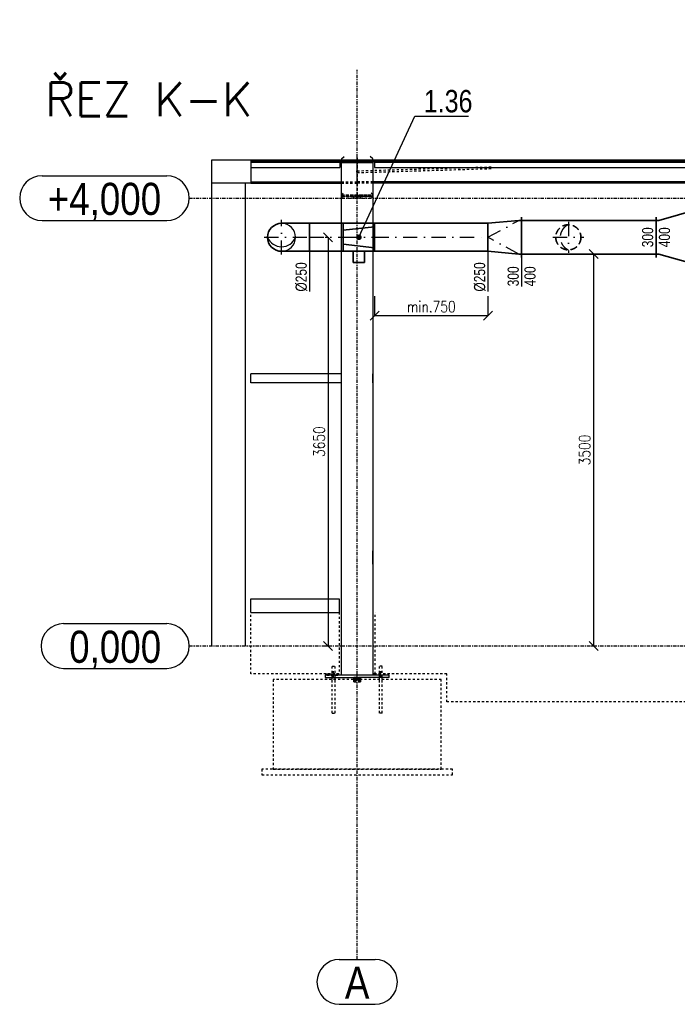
# Model space of a CAD drawing. Header units: millimetres. Extents: x 161070 to 520640, y 9197 to 248394.
# Tile 28 of 137: x 185385 to 191254, y 70133 to 78926. Entities that reach past the tile are written whole.
import ezdxf
from ezdxf.enums import TextEntityAlignment as Align

# ---------------------------------------------------------------- set-up
doc = ezdxf.new("R2010")
doc.units = ezdxf.units.MM
doc.header["$LTSCALE"] = 10
for name, pattern in [('DASHDOT', [25.4, 12.7, -6.35, 0, -6.35]), ('DASHED', [19.05, 12.7, -6.35]), ('DXK_LINE_DOT2', [3.9198, 1.9599, -1.9599]), ('DXK_LINE_DOT3', [5.9187, 2.979, -0.9799, 0.9799, -0.9799])]:
    doc.linetypes.add(name, pattern=pattern)
doc.layers.get('Defpoints').update_dxf_attribs({"color": 252})
doc.layers.add('VZT Privod', color=6, linetype='Continuous', lineweight=35)
doc.layers.add('VZT-koty', color=4, linetype='Continuous', lineweight=25)
for name, color, linetype in [('VZT Privod-pozice_odkaz', 7, 'Continuous'), ('VZT Privod-pozice_text', 7, 'Continuous'), ('VZTPRIVOD', 1, 'Continuous')]:
    doc.layers.add(name, color=color, linetype=linetype)
doc.styles.add('Arial', font='arial.ttf')
doc.styles.add('Arial Narrow', font='ARIALN.TTF', dxfattribs={"height": 0.2})
doc.styles.add('Romans', font='romans.shx', dxfattribs={"width": 0.8})
doc.styles.add('SIMPLEX', font='simplex.shx', dxfattribs={"width": 0.8})
doc.styles.get("Standard").update_dxf_attribs({"font": 'ic-simplex.shx', "width": 0.8})
doc.dimstyles.new('CADKON', dxfattribs={"dimscale": 50, "dimtxt": 2.5, "dimasz": 2.5, "dimexe": 1.8, "dimexo": 5, "dimgap": 0.6, "dimtad": 1, "dimrnd": 1, "dimtxsty": 'Standard', "dimblk1": 'ARCHTICK', "dimblk2": 'ARCHTICK', "dimsah": 1, "dimcen": 2.5, "dimadec": 1, "dimazin": 2, "dimtfac": 1, "dimtdec": 4, "dimtix": 1, "dimtmove": 1, "dimatfit": 3, "dimldrblk": 'OPEN30', "dimfxl": 5, "dimtolj": 1, "dimarcsym": 0})
doc.dimstyles.new('Standa 50', dxfattribs={"dimtxt": 100, "dimasz": 80, "dimexe": 0, "dimexo": 30, "dimgap": 30, "dimtad": 1, "dimdec": 0, "dimrnd": 1, "dimdsep": 46, "dimtxsty": 'Romans', "dimblk": 'OBLIQUE', "dimcen": 0, "dimclrd": 256, "dimclre": 256, "dimclrt": 256, "dimadec": 0, "dimazin": 0, "dimtfac": 1, "dimtdec": 0, "dimtofl": 0, "dimtmove": 0, "dimatfit": 3, "dimldrblk": 'OBLIQUE', "dimfxl": 1, "dimtvp": 1.1, "dimtolj": 1, "dimlwd": -1, "dimlwe": -1, "dimarcsym": 0})

# ---------------------------------------------------------------- blocks, each defined once
blk = doc.blocks.new('*U2693', base_point=(300, 125))
at = {"color": 0, "linetype": 'ByBlock', "lineweight": -2}
for p, q in [((0, 250), (0, 0)), ((300, 250), (0, 250)), ((300, 0), (300, 250)), ((0, 0), (300, 0))]:
    blk.add_line(p, q, dxfattribs=at)
at = {"color": 2, "linetype": 'DASHDOT', "lineweight": 25}
blk.add_line((0, 125), (300, 125), dxfattribs=at)
blk = doc.blocks.new('*U2694', base_point=(0, 125))
at = {"color": 0, "linetype": 'ByBlock', "lineweight": -2}
for p, q in [((0, 250), (0, 0)), ((1012.446098, 250), (0, 250)), ((1012.446098, 0), (1012.446098, 250)), ((0, 0), (1012.446098, 0))]:
    blk.add_line(p, q, dxfattribs=at)
at = {"color": 2, "linetype": 'DASHDOT', "lineweight": 25}
blk.add_line((0, 125), (1012.446098, 125), dxfattribs=at)
blk = doc.blocks.new('*U2700')
at = {"color": 0, "linetype": 'ByBlock', "lineweight": -2}
for p, q in [((0, 250), (0, 280)), ((25, 250), (0, 250)), ((0, 250), (0, -250)), ((0, 250), (0, 250)), ((25, 250), (375, 150)), ((400, 150), (400, 180)), ((375, 150), (400, 150)), ((400, 150), (400, -150)), ((400, 150), (400, 150)), ((375, -150), (25, -250)), ((375, -150), (400, -150)), ((400, -150), (400, -180)), ((400, -150), (400, -150)), ((25, -250), (0, -250)), ((0, -250), (0, -280)), ((0, -250), (0, -250))]:
    blk.add_line(p, q, dxfattribs=at)
blk = doc.blocks.new('*U2701', base_point=(300, 0))
at = {"color": 0, "linetype": 'ByBlock', "lineweight": -2}
for p, q in [((0, 150), (0, 180)), ((25, 150), (0, 150)), ((0, 150), (0, 150)), ((0, 150), (0, -150)), ((25, 150), (300, 125)), ((300, 125), (300, 125)), ((300, 125), (300, -125)), ((300, 125), (300, 125)), ((25, -150), (0, -150)), ((0, -150), (0, -180)), ((0, -150), (0, -150)), ((300, -125), (25, -150)), ((300, -125), (300, -125)), ((300, -125), (300, -125))]:
    blk.add_line(p, q, dxfattribs=at)
at = {"color": 2, "linetype": 'DASHDOT', "lineweight": 25}
for p, q in [((25, 150), (300, 0)), ((300, 0), (25, -150))]:
    blk.add_line(p, q, dxfattribs=at)
blk = doc.blocks.new('*U2702', base_point=(1200, 0))
at = {"color": 0, "linetype": 'ByBlock', "lineweight": -2}
for p, q in [((0, 300), (0, 330)), ((1200, 300), (0, 300)), ((0, 300), (0, 0)), ((1200, 300), (1200, 330)), ((1200, 0), (1200, 300)), ((0, 0), (1200, 0)), ((0, 0), (0, -30)), ((1200, 0), (1200, -30))]:
    blk.add_line(p, q, dxfattribs=at)
blk = doc.blocks.new('*U2708', base_point=(125, 0))
at = {"color": 2, "linetype": 'DASHDOT', "lineweight": 25}
for p, q in [((0, 405), (0, 0)), ((-155, 250), (155, 250))]:
    blk.add_line(p, q, dxfattribs=at)
at = {"color": 0, "linetype": 'ByBlock', "lineweight": -2}
for p, q in [((-125, 0), (-125, 250)), ((125, 0), (125, 250)), ((-125, 0), (125, 0))]:
    blk.add_line(p, q, dxfattribs=at)
blk.add_arc((0, 250), 125, 0, 180, dxfattribs=at)
at = {"color": 2, "lineweight": 25}
for centre, radius, start, end in [((50, 250), 134.6, 111.80141, 248.19859), ((0, 250), 125, 180, 0)]:
    blk.add_arc(centre, radius, start, end, dxfattribs=at)
blk = doc.blocks.new('_OBLIQUE')
at = {"color": 0, "linetype": 'ByBlock'}
blk.add_line((-0.5, -0.5), (0.5, 0.5), dxfattribs=at)
blk = doc.blocks.new('*D2979')
at = {"layer": 'Defpoints', "color": 0}
for p in [(190512.2, 76832.7), (190507.6, 73332.7), (190512.2, 73332.7)]:
    blk.add_point(p, dxfattribs=at)
at = {"layer": 'VZT-koty'}
for p, q in [((190482.2, 76832.7), (190507.6, 76832.7)), ((190507.6, 76832.7), (190507.6, 73332.7)), ((190482.2, 73332.7), (190507.6, 73332.7))]:
    blk.add_line(p, q, dxfattribs=at)
at = {"layer": 'VZT-koty', "xscale": 80, "yscale": 80, "zscale": 80}
for p, rotation in [((190507.6, 76832.7), 90), ((190507.6, 73332.7), 270)]:
    blk.add_blockref('_OBLIQUE', p, dxfattribs=dict(at, rotation=rotation))
at = {"layer": 'VZT-koty', "insert": (190427.6, 75082.7), "char_height": 100, "attachment_point": 5, "rotation": 90, "style": 'Romans'}
blk.add_mtext('\\A1;3500', dxfattribs=at)
blk = doc.blocks.new('*D2980')
at = {"layer": 'Defpoints', "color": 0}
for p in [(188142.3, 76982.7), (188137.7, 73332.7), (188142.3, 73332.7)]:
    blk.add_point(p, dxfattribs=at)
at = {"layer": 'VZT-koty'}
for p, q in [((188112.3, 76982.7), (188137.7, 76982.7)), ((188137.7, 76982.7), (188137.7, 73332.7)), ((188112.3, 73332.7), (188137.7, 73332.7))]:
    blk.add_line(p, q, dxfattribs=at)
at = {"layer": 'VZT-koty', "xscale": 80, "yscale": 80, "zscale": 80}
for p, rotation in [((188137.7, 76982.7), 90), ((188137.7, 73332.7), 270)]:
    blk.add_blockref('_OBLIQUE', p, dxfattribs=dict(at, rotation=rotation))
at = {"layer": 'VZT-koty', "insert": (188057.7, 75157.7), "char_height": 100, "attachment_point": 5, "rotation": 90, "style": 'Romans'}
blk.add_mtext('\\A1;3650', dxfattribs=at)
blk = doc.blocks.new('*D3238')
at = {"layer": 'Defpoints', "color": 0}
for p in [(188552.2, 76857.7), (189564.6, 76857.7), (189564.6, 76283.4)]:
    blk.add_point(p, dxfattribs=at)
at = {"layer": 'VZT-koty'}
for p, q in [((188552.2, 76457.7), (188552.2, 76283.4)), ((189564.6, 76457.7), (189564.6, 76283.4)), ((188552.2, 76283.4), (189564.6, 76283.4))]:
    blk.add_line(p, q, dxfattribs=at)
at = {"layer": 'VZT-koty', "xscale": 80, "yscale": 80, "zscale": 80, "rotation": 180}
blk.add_blockref('_OBLIQUE', (188552.2, 76283.4), dxfattribs=at)
at = {"layer": 'VZT-koty', "xscale": 80, "yscale": 80, "zscale": 80}
blk.add_blockref('_OBLIQUE', (189564.6, 76283.4), dxfattribs=at)
at = {"layer": 'VZT-koty', "insert": (189058.4, 76363.4), "char_height": 100, "attachment_point": 5, "style": 'Romans'}
blk.add_mtext('\\A1;\\A1;\\A1;\\A1;min.750', dxfattribs=at)
blk = doc.blocks.new('*U3075')
at = {"color": 2, "linetype": 'DASHDOT', "lineweight": 25}
for p, q in [((0, 137.5), (0, -137.5)), ((-137.5, 0), (137.5, 0))]:
    blk.add_line(p, q, dxfattribs=at)
at = {"color": 2, "linetype": 'DASHED', "lineweight": -2, "ltscale": 0.5}
blk.add_circle((0, 0), 112.5, dxfattribs=at)
at = {"color": 2, "linetype": 'DASHED', "lineweight": 25}
blk.add_arc((50, 0), 123.1, 113.96249, 246.03751, dxfattribs=at)
blk = doc.blocks.new('*U2707', base_point=(0, 140))
at = {"color": 0, "linetype": 'ByBlock', "lineweight": -2}
for p, q in [((-125, 280), (-125, 0)), ((125, 280), (-125, 280)), ((-62.5, 280), (-93.75, 0)), ((62.5, 280), (93.75, 0)), ((125, 0), (125, 280)), ((225, 190), (125, 190)), ((125, 190), (125, 90)), ((225, 90), (225, 190)), ((125, 90), (225, 90)), ((-125, 0), (125, 0))]:
    blk.add_line(p, q, dxfattribs=at)
at = {"color": 2, "linetype": 'DASHDOT', "lineweight": 25}
blk.add_line((0, 280), (0, 0), dxfattribs=at)
blk = doc.blocks.new('_ArchTick')
at = {"color": 0, "const_width": 0.15}
blk.add_lwpolyline([(-0.5, -0.5), (0.5, 0.5)], dxfattribs=at)

msp = doc.modelspace()

# ---------------------------------------------------------------- linework, layer by layer
at = {"color": 252, "linetype": 'DXK_LINE_DOT3'}
for p, q in [((188397.2, 70532.7), (188397.2, 78477.7)), ((186897.2, 77332.7), (208897.7, 77332.7)), ((186897.2, 73332.7), (208897.7, 73332.7))]:
    msp.add_line(p, q, dxfattribs=at)
at = {"color": 252, "linetype": 'Continuous'}
for p, q in [((187447.2, 77671.3), (187097.2, 77671.3)), ((187097.2, 77671.3), (187097.2, 73332.7)), ((188397.2, 77671.3), (187447.2, 77671.3)), ((187447.2, 77671.3), (187447.2, 77656.4)), ((187447.2, 77671.3), (187447.2, 77656.4)), ((188397.2, 77664.9), (187447.2, 77664.9)), ((187447.2, 77658), (187447.2, 77656.4)), ((187447.2, 77656.4), (187447.2, 77604.8)), ((187447.2, 77656.4), (188257.2, 77656.4)), ((187447.2, 77656.4), (187447.2, 77604.8)), ((187447.2, 77656.4), (187447.2, 77604.8)), ((187447.2, 77654.8), (188242.2, 77654.8)), ((188242.2, 77656.4), (188242.2, 77604.8)), ((188257.2, 77682.1), (188280.7, 77704.3)), ((188257.2, 77682.1), (188257.2, 77651.9)), ((188257.2, 77663.9), (188537.2, 77663.9)), ((188257.2, 77651.3), (188257.2, 77651.9)), ((188257.2, 77651.9), (188537.2, 77651.9)), ((188537.2, 77651.3), (188257.2, 77651.3)), ((188257.2, 73072.7), (188257.2, 77651.3)), ((193897.2, 77671.3), (188397.2, 77671.3)), ((188397.2, 77671.3), (188397.2, 77664.9)), ((188397.2, 77664.9), (188397.2, 77671.3)), ((193897.2, 77664.9), (188397.2, 77664.9)), ((188537.2, 77682.1), (188513.6, 77704.3)), ((188537.2, 77651.9), (188537.2, 77682.1)), ((193757.2, 77656.4), (188537.2, 77656.4)), ((188537.2, 77651.9), (188537.2, 77651.3)), ((188537.2, 77651.3), (188537.2, 73072.7)), ((188552.2, 77656.4), (188552.2, 77604.8)), ((188552.2, 77654.8), (193742.2, 77654.8)), ((187447.2, 77604.8), (188242.2, 77604.8)), ((187447.2, 77604.8), (187447.2, 77465.3)), ((187447.2, 77604.8), (187447.2, 77465.3)), ((188552.2, 77604.8), (193742.2, 77604.8)), ((185584.8, 77532.7), (186697.2, 77532.7)), ((187447.2, 77476.8), (188257.2, 77476.8)), ((187447.2, 77473.8), (188257.2, 77473.8)), ((193757.2, 77476.8), (188537.2, 77476.8)), ((193757.2, 77473.8), (188537.2, 77473.8)), ((187447.2, 77465.3), (187097.2, 77465.3)), ((187397.2, 77465.3), (187397.2, 73332.7)), ((187447.2, 77465.3), (188257.2, 77465.3)), ((193757.2, 77465.3), (188537.2, 77465.3)), ((185584.8, 77132.7), (186697.2, 77132.7)), ((188257.2, 75762.7), (187447.2, 75762.7)), ((187447.2, 75682.7), (187447.2, 75762.7)), ((188257.2, 75682.7), (188257.2, 75762.7)), ((188537.2, 75682.7), (188537.2, 75762.7)), ((188257.2, 75682.7), (187447.2, 75682.7)), ((188537.2, 74062.7), (188537.2, 74182.7)), ((187447.2, 73752.7), (188237.2, 73752.7)), ((187447.2, 73632.7), (187447.2, 73752.7)), ((187447.2, 73632.7), (187447.2, 73752.7)), ((188237.2, 73752.7), (188237.2, 73632.7)), ((187447.2, 73632.7), (188237.2, 73632.7)), ((185776.4, 73532.7), (186697.2, 73532.7)), ((185776.4, 73132.7), (186697.2, 73132.7)), ((188682.2, 73072.7), (188112.2, 73072.7)), ((188112.2, 73072.7), (188112.2, 73052.7)), ((188127.2, 73072.7), (188127.2, 73082.7)), ((188177.2, 73072.7), (188177.2, 73082.7)), ((188227.2, 73072.7), (188227.2, 73082.7)), ((188557.2, 73084.7), (188547.2, 73084.7)), ((188547.2, 73072.7), (188547.2, 73084.7)), ((188597.2, 73072.7), (188597.2, 73082.7)), ((188647.2, 73072.7), (188647.2, 73082.7)), ((188682.2, 73052.7), (188682.2, 73072.7)), ((188112.2, 73052.7), (188367.2, 73052.7)), ((188175.2, 73032.7), (188175.2, 73052.7)), ((188199.2, 73032.7), (188199.2, 73052.7)), ((188367.2, 73042.7), (188367.2, 73052.7)), ((188367.2, 73052.7), (188427.2, 73052.7)), ((188427.2, 73042.7), (188367.2, 73042.7)), ((188367.2, 73034.7), (188367.2, 73042.7)), ((188367.2, 73042.7), (188427.2, 73042.7)), ((188367.2, 73032.7), (188367.2, 73034.7)), ((188367.2, 73034.7), (188427.2, 73034.7)), ((188427.2, 73034.7), (188367.2, 73034.7)), ((188427.2, 73052.7), (188427.2, 73042.7)), ((188682.2, 73052.7), (188427.2, 73052.7)), ((188427.2, 73042.7), (188427.2, 73034.7)), ((188427.2, 73032.7), (188427.2, 73034.7)), ((188595.2, 73032.7), (188595.2, 73052.7)), ((188619.2, 73032.7), (188619.2, 73052.7)), ((188237.7, 70532.7), (188556.6, 70532.7)), ((188237.7, 70132.7), (188556.6, 70132.7))]:
    msp.add_line(p, q, dxfattribs=at)
at = {"color": 252, "linetype": 'DXK_LINE_DOT2'}
for p, q in [((187447.2, 77658), (188242.2, 77658)), ((187447.2, 77658), (187447.2, 77656.4)), ((187447.2, 77656.4), (187447.2, 77604.8)), ((188242.2, 77658), (188242.2, 77656.4)), ((188257.2, 77667.9), (188257.2, 77668.7)), ((188257.2, 77668.7), (188537.2, 77668.7)), ((188393.2, 77667.9), (188257.2, 77667.9)), ((188257.2, 77667.9), (188257.2, 77652.2)), ((188257.2, 77656.4), (188397.2, 77656.4)), ((188257.2, 77651.9), (188257.2, 77652.2)), ((188257.2, 77652.2), (188393.2, 77652.2)), ((188393.2, 77692.3), (188393.2, 77362.1)), ((188393.2, 77668.7), (188401.2, 77668.7)), ((188393.2, 77652.2), (188393.2, 77667.9)), ((188397.2, 77664.9), (188397.2, 77465.3)), ((188397.2, 77465.3), (188397.2, 77664.9)), ((188537.2, 77656.4), (188397.2, 77656.4)), ((188401.2, 77362.1), (188401.2, 77692.3)), ((188537.2, 77667.9), (188401.2, 77667.9)), ((188401.2, 77667.9), (188401.2, 77652.2)), ((188401.2, 77652.2), (188537.2, 77652.2)), ((188537.2, 77668.7), (188537.2, 77667.9)), ((188537.2, 77667.9), (188537.2, 77651.9)), ((188552.2, 77658), (193742.2, 77658)), ((188552.2, 77658), (188552.2, 77656.4)), ((188393.8, 77568.3), (188394.2, 77572.3)), ((188394.3, 77564.3), (188393.8, 77568.3)), ((188394.2, 77572.3), (188395.3, 77575.2)), ((188395.7, 77561.4), (188394.3, 77564.3)), ((188395.3, 77575.2), (188397, 77576.3)), ((188397.4, 77560.3), (188395.7, 77561.4)), ((188397, 77576.3), (189591.9, 77612.1)), ((188397, 77576.3), (188398.7, 77575.2)), ((188397.4, 77560.3), (189591.9, 77596.1)), ((188399, 77561.4), (188397.4, 77560.3)), ((188398.7, 77575.2), (188400, 77572.3)), ((188400.2, 77564.3), (188399, 77561.4)), ((188400, 77572.3), (188400.5, 77568.3)), ((188400.5, 77568.3), (188400.2, 77564.3)), ((188257.2, 77476.8), (188397.2, 77476.8)), ((188257.2, 77473.8), (188397.2, 77473.8)), ((188537.2, 77476.8), (188397.2, 77476.8)), ((188537.2, 77473.8), (188397.2, 77473.8)), ((188257.2, 77465.3), (188397.2, 77465.3)), ((188257.2, 77364.7), (188279.3, 77385.6)), ((188537.2, 77465.3), (188397.2, 77465.3)), ((188537.2, 77364.7), (188515, 77385.6)), ((188257.2, 77364.7), (188257.2, 77350.1)), ((188257.2, 77362.1), (188537.2, 77362.1)), ((188257.2, 77350.1), (188537.2, 77350.1)), ((188262.9, 77333.6), (188262.9, 77361.1)), ((188262.9, 77361.1), (188367.2, 77361.1)), ((188367.2, 77345.5), (188262.9, 77345.5)), ((188262.9, 77333.6), (188367.2, 77333.6)), ((188367.2, 77361.1), (188392.9, 77359.5)), ((188392.9, 77347.2), (188367.2, 77345.5)), ((188367.2, 77333.6), (188367.2, 77345.5)), ((188367.2, 77333.6), (188392.9, 77335.2)), ((188392.9, 77335.2), (188392.9, 77359.5)), ((188393.2, 77362.1), (188401.2, 77362.1)), ((188401.5, 77359.5), (188427.2, 77361.1)), ((188401.5, 77335.2), (188401.5, 77359.5)), ((188427.2, 77345.5), (188401.5, 77347.2)), ((188401.5, 77335.2), (188427.2, 77333.6)), ((188427.2, 77361.1), (188531.5, 77361.1)), ((188427.2, 77333.6), (188427.2, 77345.5)), ((188531.5, 77345.5), (188427.2, 77345.5)), ((188427.2, 77333.6), (188531.5, 77333.6)), ((188531.5, 77333.6), (188531.5, 77361.1)), ((188537.2, 77350.1), (188537.2, 77364.7)), ((187447.2, 73082.7), (187447.2, 73632.7)), ((187447.2, 73632.7), (188237.2, 73632.7)), ((188237.2, 73632.7), (188237.2, 73082.7)), ((188557.2, 73082.7), (188557.2, 73632.7)), ((188237.2, 73082.7), (187447.2, 73082.7)), ((188127.2, 73084.7), (188227.2, 73084.7)), ((188127.2, 73082.7), (188127.2, 73084.7)), ((188127.2, 73072.7), (188227.2, 73072.7)), ((188175.2, 73152.7), (188199.2, 73152.7)), ((188175.2, 73052.7), (188175.2, 73152.7)), ((188177.2, 73082.7), (188177.2, 73084.7)), ((188187.2, 73048.7), (188187.2, 73108.7)), ((188187.2, 73052.7), (188187.2, 73072.7)), ((188199.2, 73052.7), (188199.2, 73152.7)), ((188227.2, 73082.7), (188227.2, 73084.7)), ((188537.2, 73072.7), (188257.2, 73072.7)), ((188647.2, 73072.7), (188547.2, 73072.7)), ((188647.2, 73084.7), (188557.2, 73084.7)), ((189197.2, 73082.7), (188557.2, 73082.7)), ((188619.2, 73152.7), (188595.2, 73152.7)), ((188595.2, 73052.7), (188595.2, 73152.7)), ((188597.2, 73082.7), (188597.2, 73084.7)), ((188607.2, 73048.7), (188607.2, 73108.7)), ((188607.2, 73052.7), (188607.2, 73072.7)), ((188619.2, 73052.7), (188619.2, 73152.7)), ((188647.2, 73082.7), (188647.2, 73084.7)), ((189197.2, 72832.7), (189197.2, 73082.7)), ((187647.2, 73032.7), (187647.2, 72232.7)), ((189147.2, 73032.7), (187647.2, 73032.7)), ((188175.2, 72732.7), (188175.2, 73032.7)), ((188199.2, 72732.7), (188199.2, 73032.7)), ((188427.2, 73052.7), (188367.2, 73052.7)), ((188367.2, 73029.7), (188367.2, 73032.7)), ((188427.2, 73029.7), (188367.2, 73029.7)), ((188367.2, 73024.7), (188367.2, 73029.7)), ((188367.2, 73029.7), (188427.2, 73029.7)), ((188427.2, 73024.7), (188367.2, 73024.7)), ((188367.2, 73021.7), (188367.2, 73024.7)), ((188367.2, 73024.7), (188427.2, 73024.7)), ((188427.2, 73021.7), (188367.2, 73021.7)), ((188367.2, 73018.7), (188367.2, 73021.7)), ((188367.2, 73021.7), (188427.2, 73021.7)), ((188427.2, 73018.7), (188367.2, 73018.7)), ((188367.2, 73016.7), (188367.2, 73018.7)), ((188367.2, 73018.7), (188427.2, 73018.7)), ((188427.2, 73016.7), (188367.2, 73016.7)), ((188367.2, 73014.7), (188367.2, 73016.7)), ((188367.2, 73016.7), (188427.2, 73016.7)), ((188427.2, 73014.7), (188367.2, 73014.7)), ((188367.2, 73013.7), (188367.2, 73014.7)), ((188367.2, 73014.7), (188427.2, 73014.7)), ((188427.2, 73013.7), (188367.2, 73013.7)), ((188367.2, 73012.7), (188367.2, 73013.7)), ((188367.2, 73013.7), (188427.2, 73013.7)), ((188427.2, 73012.7), (188367.2, 73012.7)), ((188427.2, 73029.7), (188427.2, 73032.7)), ((188427.2, 73029.7), (188427.2, 73024.7)), ((188427.2, 73024.7), (188427.2, 73021.7)), ((188427.2, 73021.7), (188427.2, 73018.7)), ((188427.2, 73018.7), (188427.2, 73016.7)), ((188427.2, 73016.7), (188427.2, 73014.7)), ((188427.2, 73014.7), (188427.2, 73013.7)), ((188427.2, 73013.7), (188427.2, 73012.7)), ((188595.2, 72732.7), (188595.2, 73032.7)), ((188619.2, 72732.7), (188619.2, 73032.7)), ((189147.2, 72232.7), (189147.2, 73032.7)), ((193097.2, 72832.7), (189197.2, 72832.7)), ((188175.2, 72732.7), (188199.2, 72732.7)), ((188619.2, 72732.7), (188595.2, 72732.7)), ((187547.2, 72232.7), (187547.2, 72182.7)), ((189247.2, 72232.7), (187547.2, 72232.7)), ((187647.2, 72232.7), (189147.2, 72232.7)), ((189247.2, 72182.7), (189247.2, 72232.7)), ((187547.2, 72182.7), (189247.2, 72182.7))]:
    msp.add_line(p, q, dxfattribs=at)
at = {"color": 252, "linetype": 'Continuous'}
for centre, start, end in [((185584.8, 77332.7), 90, 270), ((186697.2, 77332.7), 270, 90), ((185776.4, 73332.7), 90, 270), ((186697.2, 73332.7), 270, 90), ((188237.7, 70332.7), 90, 270), ((188556.6, 70332.7), 270, 90)]:
    msp.add_arc(centre, 200, start, end, dxfattribs=at)
at = {"layer": 'VZT-koty'}
for p, q in [((187972.2, 76857.7), (187972.2, 76497.7)), ((189564.6, 76857.7), (189564.6, 76497.7)), ((189864.6, 76832.7), (189864.6, 76544.7))]:
    msp.add_line(p, q, dxfattribs=at)

# ---------------------------------------------------------------- block references
at = {"layer": 'VZT Privod'}
for name, p, rotation in [('*U2700', (191464.6, 76982.7), 180), ('*U2708', (187972.2, 77107.7), 90), ('*U2701', (189564.6, 76982.7), 180), ('*U2702', (189864.6, 77132.7), 180), ('*U3075', (190282.2, 76982.7), 360), ('*U2693', (188272.2, 76982.7), 360), ('*U2694', (188552.2, 76982.7), 360)]:
    msp.add_blockref(name, p, dxfattribs=dict(at, rotation=rotation))
at = {"layer": 'VZT Privod', "xscale": -1, "rotation": 90}
msp.add_blockref('*U2707', (188412.2, 76982.7), dxfattribs=at)

# ---------------------------------------------------------------- texts
at = {"color": 252, "linetype": 'Continuous', "style": 'Arial Narrow'}
for s, height, p in [('+4,000', 286.33, (185634.8, 77182.7)), ('0,000', 286.33, (185826.4, 73182.7)), ('A', 286.3, (188287.7, 70182.7))]:
    msp.add_text(s, height=height, dxfattribs=at).set_placement(p)
at = {"layer": 'VZT Privod-pozice_text', "color": 210, "insert": (188991.5, 78095.7), "char_height": 200, "attachment_point": 7, "style": 'Arial'}
msp.add_mtext('\\W0.8\\H200.0\\C210;1.36', dxfattribs=at)
at = {"layer": 'VZT-koty', "width": 0.8}
msp.add_text('300', height=100, rotation=90, dxfattribs=at).set_placement((191039.6, 76982.7), align=Align.CENTER)
msp.add_text('400', height=100, rotation=90, dxfattribs=at).set_placement((191089.6, 76982.7), align=Align.TOP_CENTER)
for s, p in [('%%c250', (187947.2, 76497.7)), ('%%c250', (189539.6, 76497.7)), ('300', (189839.6, 76544.7))]:
    msp.add_text(s, height=100, rotation=90, dxfattribs=at).set_placement(p)
msp.add_text('400', height=100, rotation=90, dxfattribs=at).set_placement((189889.6, 76544.7), align=Align.TOP_LEFT)
at = {"layer": 'VZTPRIVOD', "insert": (185610.4, 78065.7), "char_height": 300, "attachment_point": 7, "style": 'SIMPLEX'}
msp.add_mtext('{\\W1;ŘEZ K-K}', dxfattribs=at)

# ---------------------------------------------------------------- dimensions: what is measured, and where the dimension line sits
at = {"layer": 'VZT-koty'}
for base, p1, p2, picture, middle in [((188137.7, 73332.7), (188142.3, 76982.7), (188142.3, 73332.7), '*D2980', (188057.7, 75157.7)), ((190507.6, 73332.7), (190512.2, 76832.7), (190512.2, 73332.7), '*D2979', (190427.6, 75082.7))]:
    dim = msp.add_linear_dim(base=base, p1=p1, p2=p2, angle=90, dimstyle='Standa 50', dxfattribs=at)
    dim.commit()
    dim.dimension.update_dxf_attribs({"geometry": picture, "text_midpoint": middle})
dim = msp.add_linear_dim(base=(189564.6, 76283.4), p1=(188552.2, 76857.7), p2=(189564.6, 76857.7), text='\\A1;\\A1;\\A1;min.750', dimstyle='Standa 50', override={"dimexo": 400}, dxfattribs=at)
dim.commit()
dim.dimension.update_dxf_attribs({"geometry": '*D3238', "text_midpoint": (189058.4, 76363.4)})

# ---------------------------------------------------------------- leaders
at = {"layer": 'VZT Privod-pozice_odkaz', "color": 102, "annotation_type": 0, "has_hookline": 1, "hookline_direction": 0, "text_width": 400.2}
msp.add_leader([(188412.2, 76982.7), (188911.5, 78065.7), (188961.5, 78065.7)], dimstyle='CADKON', override={"dimscale": 50, "dimasz": 1, "dimgap": 0.6, "dimldrblk": 'Dot'}, dxfattribs=at)

doc.saveas('drawing.dxf')
